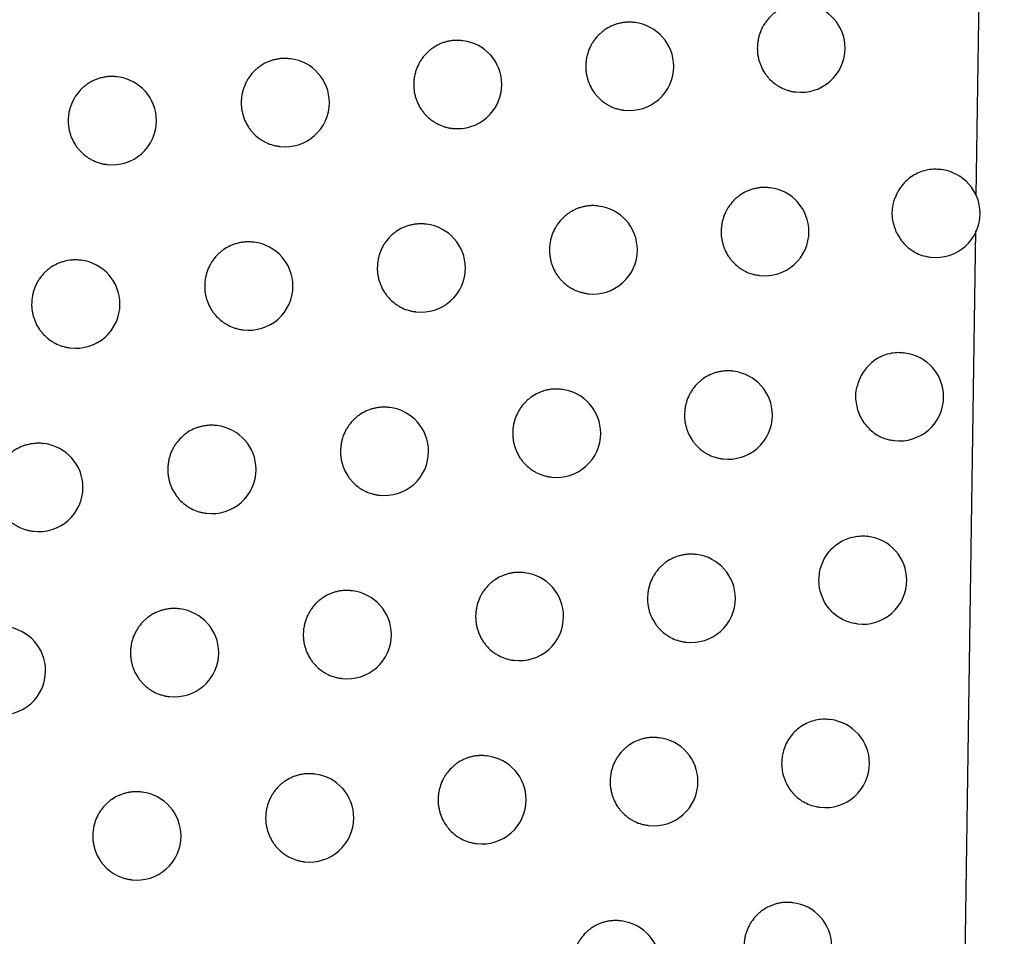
# Model space of a CAD drawing. Header units: millimetres. Extents: x -0.66 to 0.91, y -0.4 to 0.64.
# Tile 32 of 241: x -0.1152 to -0.1041, y 0.0314 to 0.0418. Entities that reach past the tile are written whole.
import ezdxf

# ---------------------------------------------------------------- set-up
doc = ezdxf.new("R2010")
doc.units = ezdxf.units.MM
doc.layers.add('FORMAT', color=7, linetype='Continuous')

msp = doc.modelspace()

# ---------------------------------------------------------------- linework, layer by layer
at = {"layer": 'FORMAT', "color": 7, "linetype": 'Continuous', "lineweight": 25}
for p, q in [((-0.104394, 0.039808), (-0.104076, 0.061821)), ((-0.108263, 0.04177), (-0.108271, 0.041771)), ((-0.110211, 0.041564), (-0.110219, 0.041565)), ((-0.112164, 0.041359), (-0.112172, 0.04136)), ((-0.114123, 0.041155), (-0.114131, 0.041156)), ((-0.106445, 0.040984), (-0.106439, 0.040984)), ((-0.108388, 0.040778), (-0.108382, 0.040777)), ((-0.110337, 0.040572), (-0.11033, 0.040572)), ((-0.11229, 0.040367), (-0.112283, 0.040366)), ((-0.114249, 0.040163), (-0.114242, 0.040162)), ((-0.104792, 0.040104), (-0.1048, 0.040105)), ((-0.10673, 0.039897), (-0.106739, 0.039898)), ((-0.108674, 0.039691), (-0.108682, 0.039692)), ((-0.110623, 0.039485), (-0.110631, 0.039486)), ((-0.104543, 0.029459), (-0.1044, 0.039414)), ((-0.112578, 0.03928), (-0.112586, 0.039281)), ((-0.114538, 0.039076), (-0.114546, 0.039077)), ((-0.104917, 0.039112), (-0.104911, 0.039111)), ((-0.106855, 0.038905), (-0.106849, 0.038904)), ((-0.1088, 0.038699), (-0.108793, 0.038698)), ((-0.110749, 0.038493), (-0.110742, 0.038492)), ((-0.112704, 0.038288), (-0.112697, 0.038288)), ((-0.114664, 0.038084), (-0.114657, 0.038083)), ((-0.105205, 0.038025), (-0.105213, 0.038026)), ((-0.107145, 0.037819), (-0.107153, 0.03782)), ((-0.10909, 0.037613), (-0.109098, 0.037614)), ((-0.11104, 0.037407), (-0.111048, 0.037408)), ((-0.112996, 0.037202), (-0.113004, 0.037203)), ((-0.114957, 0.036998), (-0.114965, 0.036999)), ((-0.10533, 0.037033), (-0.105324, 0.037033)), ((-0.10727, 0.036827), (-0.107264, 0.036826)), ((-0.109215, 0.036621), (-0.109209, 0.03662)), ((-0.111166, 0.036415), (-0.111159, 0.036414)), ((-0.113122, 0.03621), (-0.113115, 0.036209)), ((-0.115083, 0.036006), (-0.115076, 0.036005)), ((-0.105622, 0.035948), (-0.105631, 0.035949)), ((-0.107564, 0.035741), (-0.107572, 0.035742)), ((-0.10951, 0.035535), (-0.109518, 0.035536)), ((-0.111462, 0.03533), (-0.11147, 0.035331)), ((-0.113418, 0.035125), (-0.113426, 0.035126)), ((-0.105748, 0.034956), (-0.105741, 0.034955)), ((-0.107689, 0.034749), (-0.107683, 0.034748)), ((-0.109636, 0.034543), (-0.109629, 0.034542)), ((-0.111587, 0.034338), (-0.111581, 0.034337)), ((-0.113544, 0.034133), (-0.113537, 0.034132)), ((-0.106045, 0.033871), (-0.106053, 0.033872)), ((-0.107987, 0.033664), (-0.107995, 0.033665)), ((-0.109935, 0.033459), (-0.109943, 0.03346)), ((-0.111888, 0.033254), (-0.111896, 0.033254)), ((-0.113845, 0.033049), (-0.113853, 0.03305)), ((-0.10617, 0.032879), (-0.106164, 0.032878)), ((-0.108113, 0.032672), (-0.108106, 0.032672)), ((-0.11006, 0.032467), (-0.110054, 0.032466)), ((-0.112013, 0.032261), (-0.112007, 0.032261)), ((-0.113971, 0.032057), (-0.113964, 0.032056)), ((-0.106471, 0.031795), (-0.10648, 0.031796)), ((-0.108415, 0.031589), (-0.108423, 0.03159))]:
    msp.add_line(p, q, dxfattribs=at)
for centre, start, end in [((-0.10638, 0.04148), 0, 83.1656), ((-0.108322, 0.041274), 0, 83.1656), ((-0.11027, 0.041068), 0, 83.1656), ((-0.10638, 0.04148), 263.1656, 0), ((-0.112224, 0.040863), 0, 83.1656), ((-0.108322, 0.041274), 263.1656, 0), ((-0.114183, 0.040658), 0, 83.1656), ((-0.11027, 0.041068), 263.1656, 0), ((-0.112224, 0.040863), 263.1656, 0), ((-0.114183, 0.040658), 263.1656, 0), ((-0.104851, 0.039608), 0, 83.1656), ((-0.10679, 0.039401), 0, 83.1656), ((-0.108734, 0.039194), 0, 83.1656), ((-0.104851, 0.039608), 263.1656, 0), ((-0.110683, 0.038989), 0, 83.1656), ((-0.10679, 0.039401), 263.1656, 0), ((-0.112637, 0.038784), 0, 83.1656), ((-0.108734, 0.039194), 263.1656, 0), ((-0.114597, 0.03858), 0, 83.1656), ((-0.110683, 0.038989), 263.1656, 0), ((-0.112637, 0.038784), 263.1656, 0), ((-0.114597, 0.03858), 263.1656, 0), ((-0.105264, 0.037529), 0, 83.1656), ((-0.107204, 0.037322), 0, 83.1656), ((-0.109149, 0.037116), 0, 83.1656), ((-0.105264, 0.037529), 263.1656, 0), ((-0.1111, 0.036911), 0, 83.1656), ((-0.107204, 0.037322), 263.1656, 0), ((-0.113055, 0.036706), 0, 83.1656), ((-0.109149, 0.037116), 263.1656, 0), ((-0.115016, 0.036502), 0, 83.1656), ((-0.1111, 0.036911), 263.1656, 0), ((-0.113055, 0.036706), 263.1656, 0), ((-0.115016, 0.036502), 263.1656, 0), ((-0.105682, 0.035451), 0, 83.1656), ((-0.107623, 0.035245), 0, 83.1656), ((-0.10957, 0.035039), 0, 83.1656), ((-0.105682, 0.035451), 263.1656, 0), ((-0.111521, 0.034833), 0, 83.1656), ((-0.107623, 0.035245), 263.1656, 0), ((-0.113478, 0.034629), 0, 83.1656), ((-0.10957, 0.035039), 263.1656, 0), ((-0.11544, 0.034425), 0, 83.1656), ((-0.111521, 0.034833), 263.1656, 0), ((-0.113478, 0.034629), 263.1656, 0), ((-0.11544, 0.034425), 263.1656, 0), ((-0.106104, 0.033374), 0, 83.1656), ((-0.108047, 0.033168), 0, 83.1656), ((-0.109994, 0.032962), 0, 83.1656), ((-0.106104, 0.033374), 263.1656, 0), ((-0.111947, 0.032757), 0, 83.1656), ((-0.108047, 0.033168), 263.1656, 0), ((-0.113905, 0.032552), 0, 83.1656), ((-0.109994, 0.032962), 263.1656, 0), ((-0.111947, 0.032757), 263.1656, 0), ((-0.113905, 0.032552), 263.1656, 0), ((-0.106531, 0.031299), 0, 83.1656), ((-0.108475, 0.031092), 0, 83.1656)]:
    msp.add_arc(centre, 0.0005, start, end, dxfattribs=at)
for points, knots in [([(-0.123089, 0.021373), (-0.12168, 0.027961), (-0.118862, 0.041138), (-0.115148, 0.061018), (-0.111776, 0.080972), (-0.109875, 0.094334), (-0.108924, 0.101017)], [0, 0, 0, 0, 0.249742, 0.499588, 0.749742, 1, 1, 1, 1]), ([(-0.110005, 0.093385), (-0.11188, 0.081283), (-0.11475, 0.062761), (-0.119355, 0.03878), (-0.121925, 0.026883), (-0.123123, 0.021338)], [0, 0, 0, 0, 0.50155, 0.767642, 1, 1, 1, 1]), ([(-0.106329, 0.041976), (-0.106335, 0.041978), (-0.106355, 0.041981), (-0.106389, 0.041981), (-0.10643, 0.04198), (-0.10647, 0.041974), (-0.106511, 0.041965), (-0.106551, 0.041952), (-0.106602, 0.041931), (-0.10665, 0.041903), (-0.106694, 0.041869), (-0.106736, 0.041831), (-0.106772, 0.041788), (-0.106803, 0.041741), (-0.10683, 0.041692), (-0.10685, 0.04164), (-0.106865, 0.041582), (-0.106873, 0.041533), (-0.106874, 0.041498), (-0.106875, 0.04148)], [0, 0, 0, 0, 0.0226782, 0.0737049, 0.1230937, 0.1728252, 0.223638, 0.2748248, 0.3242097, 0.4246652, 0.4758582, 0.5251024, 0.6252764, 0.6763289, 0.725364, 0.8251118, 0.8759462, 0.9376279, 1, 1, 1, 1]), ([(-0.108271, 0.04177), (-0.108278, 0.041771), (-0.108298, 0.041775), (-0.108332, 0.041775), (-0.108373, 0.041773), (-0.108414, 0.041767), (-0.108455, 0.041758), (-0.108494, 0.041745), (-0.108545, 0.041724), (-0.108594, 0.041696), (-0.108638, 0.041662), (-0.108679, 0.041625), (-0.108716, 0.041582), (-0.108747, 0.041535), (-0.108774, 0.041486), (-0.108794, 0.041433), (-0.108809, 0.041375), (-0.108817, 0.041327), (-0.108818, 0.041292), (-0.108819, 0.041274)], [0, 0, 0, 0, 0.023586, 0.074558, 0.123839, 0.173463, 0.224165, 0.275241, 0.324517, 0.424748, 0.475825, 0.525008, 0.625053, 0.676037, 0.725085, 0.824856, 0.875699, 0.937504, 1, 1, 1, 1]), ([(-0.110219, 0.041564), (-0.110226, 0.041565), (-0.110246, 0.041569), (-0.110281, 0.041569), (-0.110322, 0.041567), (-0.110363, 0.041562), (-0.110403, 0.041552), (-0.110443, 0.04154), (-0.110494, 0.041518), (-0.110543, 0.04149), (-0.110587, 0.041457), (-0.110628, 0.041419), (-0.110665, 0.041376), (-0.110696, 0.04133), (-0.110723, 0.04128), (-0.110744, 0.041228), (-0.110758, 0.04117), (-0.110766, 0.041121), (-0.110768, 0.041086), (-0.110768, 0.041068)], [0, 0, 0, 0, 0.024294, 0.075222, 0.124417, 0.173955, 0.224569, 0.275556, 0.324747, 0.424803, 0.475789, 0.524926, 0.624873, 0.675805, 0.724864, 0.824655, 0.875506, 0.937407, 1, 1, 1, 1]), ([(-0.106875, 0.04148), (-0.106874, 0.041466), (-0.106874, 0.041439), (-0.106869, 0.041397), (-0.10686, 0.041356), (-0.106848, 0.041316), (-0.106828, 0.041264), (-0.106802, 0.041214), (-0.10677, 0.041169), (-0.106734, 0.041127), (-0.106694, 0.041089), (-0.106649, 0.041057), (-0.106601, 0.04103), (-0.106551, 0.041008), (-0.106498, 0.040993), (-0.106467, 0.040986), (-0.106449, 0.040985), (-0.106445, 0.040985)], [0, 0, 0, 0, 0.056737, 0.1138686, 0.1722443, 0.2310497, 0.2877866, 0.4031835, 0.4619795, 0.5188136, 0.6343998, 0.693287, 0.7503467, 0.8663905, 0.9255103, 0.9828088, 1, 1, 1, 1]), ([(-0.112173, 0.041359), (-0.112179, 0.04136), (-0.1122, 0.041364), (-0.112235, 0.041364), (-0.112276, 0.041362), (-0.112317, 0.041356), (-0.112358, 0.041347), (-0.112397, 0.041334), (-0.112449, 0.041313), (-0.112497, 0.041285), (-0.112542, 0.041251), (-0.112583, 0.041214), (-0.11262, 0.041171), (-0.112651, 0.041125), (-0.112678, 0.041075), (-0.112698, 0.041023), (-0.112713, 0.040965), (-0.112721, 0.040916), (-0.112722, 0.040881), (-0.112723, 0.040863)], [0, 0, 0, 0, 0.024815, 0.075708, 0.124841, 0.174314, 0.224864, 0.275785, 0.324914, 0.424843, 0.475763, 0.524867, 0.624745, 0.675639, 0.724707, 0.824514, 0.875371, 0.937339, 1, 1, 1, 1]), ([(-0.108819, 0.041274), (-0.108818, 0.04126), (-0.108818, 0.041233), (-0.108813, 0.041191), (-0.108804, 0.04115), (-0.108792, 0.041109), (-0.108772, 0.041057), (-0.108746, 0.041008), (-0.108713, 0.040962), (-0.108678, 0.04092), (-0.108637, 0.040883), (-0.108592, 0.040851), (-0.108544, 0.040823), (-0.108493, 0.040801), (-0.10844, 0.040787), (-0.108409, 0.04078), (-0.108392, 0.040779), (-0.108388, 0.040779)], [0, 0, 0, 0, 0.056846, 0.114087, 0.1725739, 0.2314912, 0.2883371, 0.4039574, 0.4628689, 0.5197759, 0.635515, 0.6944835, 0.7515351, 0.8675673, 0.9266847, 0.9838924, 1, 1, 1, 1]), ([(-0.114131, 0.041155), (-0.114138, 0.041156), (-0.114159, 0.04116), (-0.114194, 0.04116), (-0.114235, 0.041158), (-0.114276, 0.041152), (-0.114317, 0.041143), (-0.114357, 0.04113), (-0.114408, 0.041109), (-0.114457, 0.041081), (-0.114501, 0.041047), (-0.114543, 0.04101), (-0.11458, 0.040967), (-0.114611, 0.04092), (-0.114638, 0.040871), (-0.114659, 0.040819), (-0.114673, 0.040761), (-0.114682, 0.040712), (-0.114683, 0.040677), (-0.114683, 0.040659)], [0, 0, 0, 0, 0.02516, 0.07603, 0.125121, 0.174554, 0.225062, 0.275941, 0.325031, 0.424881, 0.475759, 0.524842, 0.624677, 0.675548, 0.724621, 0.824437, 0.875297, 0.937302, 1, 1, 1, 1]), ([(-0.110768, 0.041068), (-0.110768, 0.041055), (-0.110767, 0.041027), (-0.110762, 0.040985), (-0.110754, 0.040944), (-0.110742, 0.040903), (-0.110721, 0.040851), (-0.110695, 0.040802), (-0.110662, 0.040757), (-0.110626, 0.040714), (-0.110585, 0.040677), (-0.11054, 0.040645), (-0.110492, 0.040617), (-0.110441, 0.040595), (-0.110388, 0.040581), (-0.110357, 0.040574), (-0.11034, 0.040573), (-0.110337, 0.040573)], [0, 0, 0, 0, 0.056931, 0.114257, 0.172831, 0.231835, 0.288766, 0.40456, 0.463562, 0.520525, 0.636383, 0.695414, 0.752459, 0.868481, 0.927596, 0.984732, 1, 1, 1, 1]), ([(-0.112723, 0.040863), (-0.112723, 0.04085), (-0.112722, 0.040822), (-0.112717, 0.04078), (-0.112708, 0.040739), (-0.112696, 0.040698), (-0.112676, 0.040646), (-0.112649, 0.040597), (-0.112617, 0.040551), (-0.112581, 0.040509), (-0.112539, 0.040471), (-0.112494, 0.04044), (-0.112446, 0.040412), (-0.112395, 0.04039), (-0.112341, 0.040376), (-0.112311, 0.040369), (-0.112294, 0.040368), (-0.11229, 0.040368)], [0, 0, 0, 0, 0.056992, 0.11438, 0.173016, 0.232083, 0.289075, 0.404995, 0.464061, 0.521066, 0.63701, 0.696087, 0.753128, 0.869143, 0.928257, 0.985341, 1, 1, 1, 1]), ([(-0.114683, 0.040659), (-0.114683, 0.040645), (-0.114682, 0.040618), (-0.114677, 0.040576), (-0.114669, 0.040535), (-0.114657, 0.040494), (-0.114636, 0.040442), (-0.114609, 0.040392), (-0.114577, 0.040347), (-0.11454, 0.040305), (-0.114499, 0.040267), (-0.114453, 0.040235), (-0.114405, 0.040207), (-0.114354, 0.040186), (-0.1143, 0.040171), (-0.11427, 0.040164), (-0.114253, 0.040164), (-0.114249, 0.040164)], [0, 0, 0, 0, 0.05703, 0.114456, 0.1731308, 0.2322372, 0.2892672, 0.4052647, 0.464371, 0.5214024, 0.6374023, 0.6965095, 0.7535488, 0.8695646, 0.9286796, 0.9857323, 1, 1, 1, 1]), ([(-0.1048, 0.040104), (-0.10482, 0.040106), (-0.104867, 0.040111), (-0.104942, 0.040103), (-0.105022, 0.040081), (-0.105098, 0.040046), (-0.105166, 0.039998), (-0.105226, 0.039938), (-0.105268, 0.039879), (-0.105297, 0.039826), (-0.105309, 0.039796), (-0.105315, 0.039781)], [0, 0, 0, 0, 0.092206, 0.217629, 0.346687, 0.47211, 0.601195, 0.726158, 0.854785, 0.927047, 1, 1, 1, 1]), ([(-0.106739, 0.039897), (-0.106745, 0.039898), (-0.106765, 0.039902), (-0.106799, 0.039902), (-0.10684, 0.0399), (-0.106881, 0.039894), (-0.106921, 0.039885), (-0.106961, 0.039873), (-0.107012, 0.039851), (-0.10706, 0.039823), (-0.107105, 0.039789), (-0.107146, 0.039752), (-0.107182, 0.039709), (-0.107213, 0.039662), (-0.10724, 0.039613), (-0.107261, 0.03956), (-0.107275, 0.039502), (-0.107283, 0.039453), (-0.107284, 0.039418), (-0.107285, 0.039401)], [0, 0, 0, 0, 0.022922, 0.073934, 0.123295, 0.172998, 0.223781, 0.274939, 0.324295, 0.424691, 0.475854, 0.525082, 0.625221, 0.676256, 0.725294, 0.825047, 0.875884, 0.937597, 1, 1, 1, 1]), ([(-0.1053, 0.039396), (-0.105318, 0.039449), (-0.105354, 0.039555), (-0.105343, 0.03969), (-0.105321, 0.039762), (-0.105315, 0.039781)], [0, 0, 0, 0, 0.4246263, 0.8492519, 1, 1, 1, 1]), ([(-0.108683, 0.039691), (-0.108689, 0.039692), (-0.108709, 0.039696), (-0.108743, 0.039696), (-0.108785, 0.039694), (-0.108825, 0.039688), (-0.108866, 0.039679), (-0.108906, 0.039666), (-0.108957, 0.039645), (-0.109005, 0.039617), (-0.109049, 0.039583), (-0.109091, 0.039546), (-0.109127, 0.039503), (-0.109158, 0.039456), (-0.109185, 0.039407), (-0.109206, 0.039354), (-0.10922, 0.039296), (-0.109228, 0.039247), (-0.10923, 0.039212), (-0.10923, 0.039195)], [0, 0, 0, 0, 0.023768, 0.074729, 0.123989, 0.173591, 0.224271, 0.275324, 0.324579, 0.424766, 0.47582, 0.524991, 0.625011, 0.675982, 0.725033, 0.824808, 0.875653, 0.937481, 1, 1, 1, 1]), ([(-0.110632, 0.039485), (-0.110638, 0.039486), (-0.110659, 0.03949), (-0.110693, 0.03949), (-0.110734, 0.039488), (-0.110775, 0.039482), (-0.110816, 0.039473), (-0.110856, 0.03946), (-0.110907, 0.039439), (-0.110955, 0.039411), (-0.111, 0.039377), (-0.111041, 0.03934), (-0.111078, 0.039297), (-0.111109, 0.039251), (-0.111136, 0.039201), (-0.111156, 0.039149), (-0.111171, 0.039091), (-0.111179, 0.039042), (-0.11118, 0.039007), (-0.111181, 0.038989)], [0, 0, 0, 0, 0.024424, 0.075343, 0.124523, 0.174045, 0.224644, 0.275615, 0.32479, 0.424816, 0.475785, 0.524914, 0.624844, 0.675766, 0.724828, 0.824622, 0.875475, 0.937391, 1, 1, 1, 1]), ([(-0.107285, 0.039401), (-0.107285, 0.039387), (-0.107284, 0.039359), (-0.107279, 0.039318), (-0.10727, 0.039277), (-0.107259, 0.039236), (-0.107239, 0.039184), (-0.107212, 0.039135), (-0.10718, 0.03909), (-0.107144, 0.039047), (-0.107104, 0.03901), (-0.107059, 0.038978), (-0.107011, 0.03895), (-0.10696, 0.038928), (-0.106908, 0.038914), (-0.106877, 0.038907), (-0.106859, 0.038906), (-0.106855, 0.038906)], [0, 0, 0, 0, 0.056766, 0.113926, 0.172331, 0.231166, 0.287931, 0.403387, 0.462213, 0.519067, 0.634694, 0.693602, 0.75066, 0.866702, 0.925822, 0.983097, 1, 1, 1, 1]), ([(-0.1053, 0.039396), (-0.105291, 0.039379), (-0.105274, 0.039344), (-0.105236, 0.03929), (-0.105186, 0.039234), (-0.105121, 0.039184), (-0.105048, 0.039145), (-0.104979, 0.039121), (-0.104934, 0.039116), (-0.104916, 0.039113)], [0, 0, 0, 0, 0.114404, 0.2304063, 0.3930562, 0.5603759, 0.7238772, 0.8920693, 1, 1, 1, 1]), ([(-0.112586, 0.03928), (-0.112593, 0.039281), (-0.112614, 0.039285), (-0.112648, 0.039285), (-0.11269, 0.039283), (-0.112731, 0.039277), (-0.112771, 0.039268), (-0.112811, 0.039255), (-0.112862, 0.039234), (-0.112911, 0.039206), (-0.112955, 0.039173), (-0.112997, 0.039135), (-0.113033, 0.039093), (-0.113064, 0.039046), (-0.113091, 0.038997), (-0.113112, 0.038944), (-0.113127, 0.038886), (-0.113135, 0.038837), (-0.113136, 0.038802), (-0.113137, 0.038785)], [0, 0, 0, 0, 0.024899, 0.075787, 0.124909, 0.174373, 0.224912, 0.275823, 0.324943, 0.424853, 0.475763, 0.524861, 0.624729, 0.675617, 0.724687, 0.824495, 0.875353, 0.93733, 1, 1, 1, 1]), ([(-0.10923, 0.039195), (-0.10923, 0.039181), (-0.109229, 0.039153), (-0.109224, 0.039112), (-0.109216, 0.03907), (-0.109204, 0.03903), (-0.109184, 0.038978), (-0.109157, 0.038928), (-0.109125, 0.038883), (-0.109089, 0.038841), (-0.109048, 0.038803), (-0.109003, 0.038771), (-0.108955, 0.038744), (-0.108904, 0.038722), (-0.108851, 0.038708), (-0.10882, 0.038701), (-0.108803, 0.0387), (-0.108799, 0.0387)], [0, 0, 0, 0, 0.056867, 0.11413, 0.172639, 0.231578, 0.288445, 0.404109, 0.463043, 0.519964, 0.635734, 0.694719, 0.751769, 0.867799, 0.926917, 0.984107, 1, 1, 1, 1]), ([(-0.114546, 0.039076), (-0.114553, 0.039077), (-0.114574, 0.039081), (-0.114608, 0.039081), (-0.114664, 0.039078), (-0.114719, 0.039068), (-0.114772, 0.039051), (-0.114823, 0.03903), (-0.114872, 0.039002), (-0.114916, 0.038968), (-0.114958, 0.038931), (-0.114994, 0.038888), (-0.115026, 0.038842), (-0.115053, 0.038792), (-0.115073, 0.03874), (-0.115088, 0.038682), (-0.115096, 0.038633), (-0.115097, 0.038598), (-0.115098, 0.03858)], [0, 0, 0, 0, 0.025207, 0.076079, 0.125171, 0.225021, 0.2759, 0.32499, 0.424839, 0.475717, 0.524802, 0.62464, 0.675512, 0.724591, 0.824415, 0.875281, 0.937294, 1, 1, 1, 1]), ([(-0.111181, 0.038989), (-0.111181, 0.038976), (-0.11118, 0.038948), (-0.111175, 0.038906), (-0.111166, 0.038865), (-0.111154, 0.038824), (-0.111134, 0.038772), (-0.111107, 0.038723), (-0.111075, 0.038677), (-0.111039, 0.038635), (-0.110998, 0.038598), (-0.110952, 0.038566), (-0.110905, 0.038538), (-0.110853, 0.038516), (-0.1108, 0.038502), (-0.11077, 0.038495), (-0.110753, 0.038494), (-0.110749, 0.038494)], [0, 0, 0, 0, 0.056946, 0.114287, 0.172876, 0.231895, 0.288841, 0.404666, 0.463683, 0.520657, 0.636536, 0.695579, 0.752623, 0.868643, 0.927758, 0.984882, 1, 1, 1, 1]), ([(-0.113137, 0.038785), (-0.113136, 0.038771), (-0.113136, 0.038743), (-0.113131, 0.038701), (-0.113122, 0.03866), (-0.11311, 0.038619), (-0.11309, 0.038567), (-0.113063, 0.038518), (-0.113031, 0.038472), (-0.112994, 0.03843), (-0.112953, 0.038392), (-0.112907, 0.038361), (-0.112859, 0.038333), (-0.112808, 0.038311), (-0.112755, 0.038297), (-0.112724, 0.03829), (-0.112707, 0.038289), (-0.112704, 0.038289)], [0, 0, 0, 0, 0.057001, 0.114398, 0.173044, 0.232121, 0.289122, 0.405061, 0.464137, 0.521148, 0.637105, 0.69619, 0.75323, 0.869246, 0.92836, 0.985436, 1, 1, 1, 1]), ([(-0.115098, 0.03858), (-0.115098, 0.038567), (-0.115097, 0.038539), (-0.115092, 0.038497), (-0.115083, 0.038456), (-0.115071, 0.038415), (-0.115051, 0.038363), (-0.115024, 0.038313), (-0.114991, 0.038268), (-0.114955, 0.038226), (-0.114914, 0.038188), (-0.114868, 0.038156), (-0.11482, 0.038129), (-0.114768, 0.038107), (-0.114715, 0.038093), (-0.114684, 0.038086), (-0.114667, 0.038085), (-0.114664, 0.038085)], [0, 0, 0, 0, 0.057034, 0.114465, 0.173144, 0.232255, 0.289289, 0.405296, 0.464407, 0.521442, 0.637449, 0.69656, 0.753599, 0.869616, 0.928732, 0.985781, 1, 1, 1, 1]), ([(-0.105213, 0.038025), (-0.105233, 0.038027), (-0.10528, 0.038032), (-0.105355, 0.038024), (-0.105435, 0.038003), (-0.105511, 0.037967), (-0.105579, 0.037919), (-0.105639, 0.03786), (-0.105687, 0.037792), (-0.105725, 0.037718), (-0.105739, 0.037666), (-0.105746, 0.037639)], [0, 0, 0, 0, 0.084332, 0.198531, 0.316041, 0.430238, 0.547767, 0.661579, 0.778725, 0.887883, 1, 1, 1, 1]), ([(-0.107153, 0.037818), (-0.107159, 0.03782), (-0.107179, 0.037823), (-0.107213, 0.037823), (-0.107255, 0.037822), (-0.107295, 0.037816), (-0.107336, 0.037807), (-0.107376, 0.037794), (-0.107427, 0.037773), (-0.107475, 0.037745), (-0.107519, 0.037711), (-0.107561, 0.037673), (-0.107597, 0.037631), (-0.107628, 0.037584), (-0.107655, 0.037534), (-0.107675, 0.037482), (-0.10769, 0.037424), (-0.107698, 0.037375), (-0.107699, 0.03734), (-0.1077, 0.037322)], [0, 0, 0, 0, 0.023149, 0.074148, 0.123482, 0.173158, 0.223915, 0.275045, 0.324374, 0.424715, 0.475849, 0.525062, 0.62517, 0.676187, 0.725228, 0.824987, 0.875825, 0.937567, 1, 1, 1, 1]), ([(-0.109098, 0.037612), (-0.109105, 0.037614), (-0.109125, 0.037617), (-0.109159, 0.037617), (-0.1092, 0.037616), (-0.109241, 0.03761), (-0.109282, 0.037601), (-0.109322, 0.037588), (-0.109373, 0.037566), (-0.109421, 0.037538), (-0.109465, 0.037505), (-0.109507, 0.037467), (-0.109543, 0.037425), (-0.109574, 0.037378), (-0.109601, 0.037328), (-0.109622, 0.037276), (-0.109637, 0.037218), (-0.109645, 0.037169), (-0.109646, 0.037134), (-0.109646, 0.037116)], [0, 0, 0, 0, 0.023937, 0.074888, 0.124127, 0.173709, 0.224369, 0.275401, 0.324636, 0.424782, 0.475815, 0.524975, 0.624972, 0.67593, 0.724984, 0.824763, 0.87561, 0.937459, 1, 1, 1, 1]), ([(-0.105736, 0.037379), (-0.105748, 0.037434), (-0.105767, 0.037521), (-0.105752, 0.037608), (-0.105746, 0.037639)], [0, 0, 0, 0, 0.635935, 1, 1, 1, 1]), ([(-0.111049, 0.037407), (-0.111055, 0.037408), (-0.111076, 0.037412), (-0.11111, 0.037412), (-0.111151, 0.03741), (-0.111192, 0.037404), (-0.111233, 0.037395), (-0.111273, 0.037382), (-0.111324, 0.037361), (-0.111372, 0.037333), (-0.111417, 0.037299), (-0.111458, 0.037262), (-0.111495, 0.037219), (-0.111526, 0.037172), (-0.111553, 0.037123), (-0.111573, 0.037071), (-0.111588, 0.037013), (-0.111596, 0.036964), (-0.111597, 0.036929), (-0.111598, 0.036911)], [0, 0, 0, 0, 0.024542, 0.0754537, 0.1246199, 0.1741274, 0.2247116, 0.275668, 0.3248302, 0.4248272, 0.4757822, 0.5249033, 0.6248179, 0.6757316, 0.7247952, 0.8245926, 0.8754463, 0.937377, 1, 1, 1, 1]), ([(-0.105736, 0.037379), (-0.105735, 0.037374), (-0.105725, 0.037343), (-0.105701, 0.037287), (-0.105656, 0.037217), (-0.105599, 0.037156), (-0.105534, 0.037105), (-0.105461, 0.037066), (-0.105392, 0.037042), (-0.105347, 0.037037), (-0.10533, 0.037035)], [0, 0, 0, 0, 0.026981, 0.170795, 0.318764, 0.462875, 0.611128, 0.755929, 0.904889, 1, 1, 1, 1]), ([(-0.1077, 0.037322), (-0.107699, 0.037309), (-0.107699, 0.037281), (-0.107694, 0.037239), (-0.107685, 0.037198), (-0.107673, 0.037158), (-0.107653, 0.037106), (-0.107627, 0.037056), (-0.107595, 0.037011), (-0.107559, 0.036969), (-0.107518, 0.036931), (-0.107473, 0.036899), (-0.107426, 0.036872), (-0.107375, 0.03685), (-0.107322, 0.036836), (-0.107291, 0.036828), (-0.107274, 0.036828), (-0.10727, 0.036827)], [0, 0, 0, 0, 0.056792, 0.11398, 0.172412, 0.231274, 0.288066, 0.403576, 0.462431, 0.519303, 0.634968, 0.693897, 0.750953, 0.866993, 0.926113, 0.983366, 1, 1, 1, 1]), ([(-0.113004, 0.037202), (-0.113011, 0.037203), (-0.113032, 0.037207), (-0.113066, 0.037207), (-0.113108, 0.037205), (-0.113149, 0.037199), (-0.113189, 0.03719), (-0.113229, 0.037177), (-0.113281, 0.037156), (-0.113329, 0.037128), (-0.113373, 0.037094), (-0.113415, 0.037057), (-0.113452, 0.037014), (-0.113483, 0.036968), (-0.11351, 0.036919), (-0.11353, 0.036866), (-0.113545, 0.036808), (-0.113553, 0.036759), (-0.113554, 0.036724), (-0.113555, 0.036706)], [0, 0, 0, 0, 0.024975, 0.075857, 0.124971, 0.174426, 0.224956, 0.275858, 0.32497, 0.424862, 0.475763, 0.524857, 0.624715, 0.675598, 0.724669, 0.824479, 0.875338, 0.937323, 1, 1, 1, 1]), ([(-0.109646, 0.037116), (-0.109646, 0.037103), (-0.109645, 0.037075), (-0.10964, 0.037033), (-0.109632, 0.036992), (-0.10962, 0.036952), (-0.1096, 0.036899), (-0.109573, 0.03685), (-0.109541, 0.036805), (-0.109505, 0.036762), (-0.109464, 0.036725), (-0.109419, 0.036693), (-0.109371, 0.036665), (-0.10932, 0.036643), (-0.109267, 0.036629), (-0.109236, 0.036622), (-0.109219, 0.036621), (-0.109215, 0.036621)], [0, 0, 0, 0, 0.056887, 0.114169, 0.172698, 0.231658, 0.288545, 0.404249, 0.463204, 0.520139, 0.635937, 0.694936, 0.751985, 0.868014, 0.927131, 0.984305, 1, 1, 1, 1]), ([(-0.114965, 0.036998), (-0.114972, 0.036999), (-0.114993, 0.037003), (-0.115028, 0.037003), (-0.115083, 0.037), (-0.115138, 0.03699), (-0.115191, 0.036973), (-0.115242, 0.036952), (-0.115291, 0.036924), (-0.115335, 0.03689), (-0.115377, 0.036853), (-0.115414, 0.03681), (-0.115445, 0.036764), (-0.115472, 0.036714), (-0.115493, 0.036662), (-0.115508, 0.036604), (-0.115516, 0.036555), (-0.115517, 0.03652), (-0.115517, 0.036502)], [0, 0, 0, 0, 0.025246, 0.076116, 0.125203, 0.225046, 0.27592, 0.325006, 0.424847, 0.475721, 0.524804, 0.624638, 0.675508, 0.724587, 0.824412, 0.875278, 0.937293, 1, 1, 1, 1]), ([(-0.111598, 0.036911), (-0.111598, 0.036897), (-0.111597, 0.03687), (-0.111592, 0.036828), (-0.111583, 0.036787), (-0.111571, 0.036746), (-0.111551, 0.036694), (-0.111525, 0.036645), (-0.111492, 0.036599), (-0.111456, 0.036557), (-0.111415, 0.036519), (-0.111369, 0.036487), (-0.111322, 0.03646), (-0.11127, 0.036438), (-0.111217, 0.036424), (-0.111187, 0.036417), (-0.111169, 0.036416), (-0.111166, 0.036416)], [0, 0, 0, 0, 0.056959, 0.114314, 0.172917, 0.231951, 0.28891, 0.404763, 0.463794, 0.520777, 0.636675, 0.695729, 0.752772, 0.868792, 0.927907, 0.985019, 1, 1, 1, 1]), ([(-0.113555, 0.036706), (-0.113555, 0.036693), (-0.113554, 0.036665), (-0.113549, 0.036623), (-0.11354, 0.036582), (-0.113528, 0.036541), (-0.113508, 0.036489), (-0.113481, 0.03644), (-0.113449, 0.036394), (-0.113412, 0.036352), (-0.113371, 0.036314), (-0.113326, 0.036283), (-0.113278, 0.036255), (-0.113226, 0.036233), (-0.113173, 0.036219), (-0.113142, 0.036212), (-0.113125, 0.036211), (-0.113122, 0.036211)], [0, 0, 0, 0, 0.057009, 0.114415, 0.173069, 0.232154, 0.289163, 0.405119, 0.464204, 0.52122, 0.63719, 0.696281, 0.753321, 0.869337, 0.928451, 0.985521, 1, 1, 1, 1]), ([(-0.115517, 0.036502), (-0.115517, 0.036489), (-0.115516, 0.036461), (-0.115511, 0.036419), (-0.115503, 0.036378), (-0.115491, 0.036337), (-0.11547, 0.036285), (-0.115443, 0.036236), (-0.115411, 0.03619), (-0.115374, 0.036148), (-0.115333, 0.03611), (-0.115287, 0.036078), (-0.115239, 0.036051), (-0.115187, 0.036029), (-0.115134, 0.036015), (-0.115103, 0.036008), (-0.115086, 0.036007), (-0.115083, 0.036007)], [0, 0, 0, 0, 0.057038, 0.114472, 0.173155, 0.23227, 0.289308, 0.405321, 0.464436, 0.521474, 0.637487, 0.696601, 0.753641, 0.869659, 0.928776, 0.985823, 1, 1, 1, 1]), ([(-0.106176, 0.035451), (-0.106175, 0.035479), (-0.106172, 0.035535), (-0.106151, 0.035616), (-0.106118, 0.035694), (-0.106072, 0.035764), (-0.106015, 0.035825), (-0.10595, 0.035876), (-0.105877, 0.035915), (-0.105798, 0.035942), (-0.105716, 0.035953), (-0.10566, 0.035954), (-0.105632, 0.035949), (-0.105631, 0.035948)], [0, 0, 0, 0, 0.097863, 0.198569, 0.29643, 0.397117, 0.495204, 0.596111, 0.694649, 0.796021, 0.894986, 0.996808, 1, 1, 1, 1]), ([(-0.107572, 0.035741), (-0.107578, 0.035742), (-0.107599, 0.035746), (-0.107633, 0.035746), (-0.107674, 0.035744), (-0.107714, 0.035738), (-0.107755, 0.035729), (-0.107795, 0.035716), (-0.107846, 0.035695), (-0.107894, 0.035667), (-0.107939, 0.035633), (-0.10798, 0.035596), (-0.108016, 0.035553), (-0.108047, 0.035506), (-0.108074, 0.035457), (-0.108095, 0.035404), (-0.108109, 0.035346), (-0.108117, 0.035297), (-0.108118, 0.035262), (-0.108119, 0.035245)], [0, 0, 0, 0, 0.02336, 0.074347, 0.123656, 0.173307, 0.224039, 0.275143, 0.324447, 0.424737, 0.475844, 0.525043, 0.625121, 0.676123, 0.725167, 0.824931, 0.875771, 0.93754, 1, 1, 1, 1]), ([(-0.109518, 0.035535), (-0.109525, 0.035536), (-0.109545, 0.03554), (-0.10958, 0.03554), (-0.109621, 0.035538), (-0.109662, 0.035532), (-0.109702, 0.035523), (-0.109742, 0.03551), (-0.109793, 0.035489), (-0.109842, 0.035461), (-0.109886, 0.035427), (-0.109927, 0.03539), (-0.109964, 0.035347), (-0.109995, 0.0353), (-0.110022, 0.035251), (-0.110042, 0.035199), (-0.110057, 0.035141), (-0.110065, 0.035092), (-0.110066, 0.035057), (-0.110067, 0.035039)], [0, 0, 0, 0, 0.024093, 0.075034, 0.124255, 0.173818, 0.224459, 0.275472, 0.324689, 0.424797, 0.47581, 0.52496, 0.624936, 0.675883, 0.724939, 0.824722, 0.875571, 0.937439, 1, 1, 1, 1]), ([(-0.105747, 0.034957), (-0.105756, 0.034958), (-0.105793, 0.03496), (-0.105855, 0.03498), (-0.105931, 0.035014), (-0.105999, 0.035062), (-0.106059, 0.035121), (-0.106107, 0.035189), (-0.106144, 0.035265), (-0.106165, 0.035336), (-0.106175, 0.035399), (-0.106176, 0.035434), (-0.106176, 0.035451)], [0, 0, 0, 0, 0.038594, 0.157295, 0.272546, 0.391163, 0.505995, 0.624188, 0.738475, 0.856102, 0.927653, 1, 1, 1, 1]), ([(-0.11147, 0.03533), (-0.111477, 0.035331), (-0.111497, 0.035335), (-0.111532, 0.035335), (-0.111573, 0.035333), (-0.111614, 0.035327), (-0.111655, 0.035318), (-0.111694, 0.035305), (-0.111746, 0.035284), (-0.111794, 0.035256), (-0.111838, 0.035222), (-0.11188, 0.035185), (-0.111917, 0.035142), (-0.111947, 0.035095), (-0.111974, 0.035046), (-0.111995, 0.034993), (-0.11201, 0.034935), (-0.112018, 0.034887), (-0.112019, 0.034852), (-0.11202, 0.034834)], [0, 0, 0, 0, 0.02465, 0.075555, 0.124708, 0.174203, 0.224774, 0.275717, 0.324867, 0.424838, 0.475779, 0.524894, 0.624794, 0.6757, 0.724766, 0.824566, 0.875421, 0.937364, 1, 1, 1, 1]), ([(-0.108119, 0.035245), (-0.108119, 0.035231), (-0.108118, 0.035203), (-0.108113, 0.035162), (-0.108105, 0.035121), (-0.108093, 0.03508), (-0.108073, 0.035028), (-0.108046, 0.034979), (-0.108014, 0.034933), (-0.107978, 0.034891), (-0.107937, 0.034854), (-0.107892, 0.034822), (-0.107845, 0.034794), (-0.107794, 0.034772), (-0.107741, 0.034758), (-0.10771, 0.034751), (-0.107693, 0.03475), (-0.107689, 0.03475)], [0, 0, 0, 0, 0.056817, 0.114029, 0.172487, 0.231375, 0.288192, 0.403753, 0.462634, 0.519522, 0.635223, 0.694171, 0.751226, 0.867264, 0.926383, 0.983616, 1, 1, 1, 1]), ([(-0.113427, 0.035125), (-0.113433, 0.035126), (-0.113454, 0.03513), (-0.113489, 0.03513), (-0.11353, 0.035128), (-0.113571, 0.035122), (-0.113612, 0.035113), (-0.113652, 0.0351), (-0.113703, 0.035079), (-0.113752, 0.035051), (-0.113796, 0.035017), (-0.113838, 0.03498), (-0.113874, 0.034937), (-0.113905, 0.034891), (-0.113932, 0.034841), (-0.113953, 0.034789), (-0.113968, 0.034731), (-0.113976, 0.034682), (-0.113977, 0.034647), (-0.113978, 0.034629)], [0, 0, 0, 0, 0.025042, 0.07592, 0.125026, 0.174473, 0.224995, 0.275889, 0.324993, 0.424871, 0.475764, 0.524854, 0.624703, 0.675582, 0.724654, 0.824465, 0.875325, 0.937316, 1, 1, 1, 1]), ([(-0.110067, 0.035039), (-0.110066, 0.035025), (-0.110066, 0.034998), (-0.110061, 0.034956), (-0.110052, 0.034915), (-0.11004, 0.034874), (-0.11002, 0.034822), (-0.109994, 0.034773), (-0.109961, 0.034727), (-0.109925, 0.034685), (-0.109884, 0.034647), (-0.109839, 0.034616), (-0.109791, 0.034588), (-0.10974, 0.034566), (-0.109687, 0.034552), (-0.109656, 0.034545), (-0.109639, 0.034544), (-0.109636, 0.034544)], [0, 0, 0, 0, 0.056905, 0.114206, 0.172753, 0.231732, 0.288637, 0.404379, 0.463353, 0.5203, 0.636124, 0.695137, 0.752185, 0.868212, 0.927329, 0.984487, 1, 1, 1, 1]), ([(-0.11202, 0.034834), (-0.112019, 0.03482), (-0.112019, 0.034792), (-0.112014, 0.034751), (-0.112005, 0.034709), (-0.111993, 0.034669), (-0.111973, 0.034617), (-0.111946, 0.034567), (-0.111914, 0.034522), (-0.111878, 0.03448), (-0.111836, 0.034442), (-0.111791, 0.03441), (-0.111743, 0.034382), (-0.111692, 0.034361), (-0.111638, 0.034347), (-0.111608, 0.034339), (-0.111591, 0.034339), (-0.111587, 0.034339)], [0, 0, 0, 0, 0.056972, 0.114339, 0.172954, 0.232001, 0.288972, 0.40485, 0.463895, 0.520886, 0.636802, 0.695865, 0.752908, 0.868927, 0.928042, 0.985144, 1, 1, 1, 1]), ([(-0.113978, 0.034629), (-0.113977, 0.034616), (-0.113977, 0.034588), (-0.113972, 0.034546), (-0.113963, 0.034505), (-0.113951, 0.034464), (-0.113931, 0.034412), (-0.113904, 0.034363), (-0.113871, 0.034317), (-0.113835, 0.034275), (-0.113794, 0.034237), (-0.113748, 0.034205), (-0.1137, 0.034178), (-0.113649, 0.034156), (-0.113595, 0.034142), (-0.113565, 0.034135), (-0.113548, 0.034134), (-0.113544, 0.034134)], [0, 0, 0, 0, 0.057017, 0.114429, 0.173091, 0.232183, 0.2892, 0.40517, 0.464263, 0.521285, 0.637265, 0.696362, 0.753402, 0.869418, 0.928533, 0.985597, 1, 1, 1, 1]), ([(-0.106053, 0.03387), (-0.106073, 0.033873), (-0.10612, 0.033878), (-0.106196, 0.03387), (-0.106275, 0.033848), (-0.106351, 0.033812), (-0.10642, 0.033765), (-0.10648, 0.033705), (-0.106529, 0.033637), (-0.106566, 0.033561), (-0.106587, 0.03349), (-0.106597, 0.033427), (-0.106598, 0.033392), (-0.106599, 0.033374)], [0, 0, 0, 0, 0.0737563, 0.1728325, 0.2747814, 0.3738521, 0.4758112, 0.5746017, 0.6762809, 0.7746519, 0.8758977, 0.9376035, 1, 1, 1, 1]), ([(-0.107996, 0.033664), (-0.108002, 0.033665), (-0.108022, 0.033669), (-0.108056, 0.033669), (-0.108097, 0.033667), (-0.108138, 0.033662), (-0.108179, 0.033652), (-0.108219, 0.03364), (-0.10827, 0.033618), (-0.108318, 0.03359), (-0.108362, 0.033557), (-0.108404, 0.033519), (-0.10844, 0.033476), (-0.108471, 0.033429), (-0.108498, 0.03338), (-0.108518, 0.033328), (-0.108533, 0.03327), (-0.108541, 0.033221), (-0.108542, 0.033186), (-0.108543, 0.033168)], [0, 0, 0, 0, 0.023557, 0.074532, 0.123818, 0.173446, 0.224153, 0.275234, 0.324515, 0.424757, 0.475839, 0.525025, 0.625076, 0.676063, 0.72511, 0.824878, 0.875721, 0.937515, 1, 1, 1, 1]), ([(-0.109943, 0.033458), (-0.10995, 0.03346), (-0.10997, 0.033463), (-0.110005, 0.033463), (-0.110046, 0.033462), (-0.110087, 0.033456), (-0.110127, 0.033447), (-0.110167, 0.033434), (-0.110218, 0.033412), (-0.110267, 0.033385), (-0.110311, 0.033351), (-0.110352, 0.033313), (-0.110389, 0.033271), (-0.11042, 0.033224), (-0.110447, 0.033175), (-0.110467, 0.033122), (-0.110482, 0.033064), (-0.11049, 0.033015), (-0.110491, 0.03298), (-0.110492, 0.032963)], [0, 0, 0, 0, 0.024237, 0.075169, 0.124373, 0.173919, 0.224542, 0.275537, 0.324737, 0.42481, 0.475805, 0.524946, 0.624903, 0.675839, 0.724897, 0.824685, 0.875534, 0.937421, 1, 1, 1, 1]), ([(-0.106599, 0.033374), (-0.106598, 0.033347), (-0.106595, 0.033291), (-0.106574, 0.03321), (-0.106541, 0.033132), (-0.106496, 0.033062), (-0.106439, 0.033001), (-0.106374, 0.03295), (-0.106301, 0.032912), (-0.106232, 0.032888), (-0.106187, 0.032882), (-0.10617, 0.03288)], [0, 0, 0, 0, 0.113829, 0.230964, 0.344792, 0.461912, 0.575935, 0.69324, 0.807718, 0.925488, 1, 1, 1, 1]), ([(-0.111896, 0.033253), (-0.111902, 0.033254), (-0.111923, 0.033258), (-0.111958, 0.033258), (-0.111999, 0.033256), (-0.11204, 0.033251), (-0.112081, 0.033241), (-0.11212, 0.033229), (-0.112172, 0.033207), (-0.11222, 0.033179), (-0.112265, 0.033146), (-0.112306, 0.033108), (-0.112343, 0.033066), (-0.112374, 0.033019), (-0.112401, 0.03297), (-0.112421, 0.032917), (-0.112436, 0.032859), (-0.112444, 0.03281), (-0.112445, 0.032775), (-0.112446, 0.032758)], [0, 0, 0, 0, 0.024749, 0.075647, 0.124789, 0.174271, 0.22483, 0.275761, 0.3249, 0.424847, 0.475777, 0.524885, 0.624773, 0.675672, 0.724739, 0.824542, 0.875398, 0.937353, 1, 1, 1, 1]), ([(-0.108543, 0.033168), (-0.108543, 0.033154), (-0.108542, 0.033127), (-0.108537, 0.033085), (-0.108528, 0.033044), (-0.108516, 0.033003), (-0.108496, 0.032951), (-0.10847, 0.032902), (-0.108438, 0.032857), (-0.108402, 0.032814), (-0.108361, 0.032777), (-0.108316, 0.032745), (-0.108268, 0.032717), (-0.108217, 0.032695), (-0.108164, 0.032681), (-0.108134, 0.032674), (-0.108116, 0.032673), (-0.108113, 0.032673)], [0, 0, 0, 0, 0.05684, 0.114076, 0.172557, 0.231468, 0.288309, 0.403917, 0.462823, 0.519727, 0.63546, 0.694425, 0.751479, 0.867515, 0.926634, 0.983848, 1, 1, 1, 1]), ([(-0.113853, 0.033049), (-0.11386, 0.03305), (-0.113881, 0.033054), (-0.113916, 0.033054), (-0.113957, 0.033052), (-0.113998, 0.033046), (-0.114039, 0.033037), (-0.114079, 0.033024), (-0.11413, 0.033003), (-0.114179, 0.032975), (-0.114223, 0.032941), (-0.114265, 0.032904), (-0.114302, 0.032861), (-0.114333, 0.032814), (-0.11436, 0.032765), (-0.11438, 0.032713), (-0.114395, 0.032655), (-0.114403, 0.032606), (-0.114404, 0.032571), (-0.114405, 0.032553)], [0, 0, 0, 0, 0.025101, 0.075976, 0.125075, 0.174515, 0.225031, 0.275917, 0.325015, 0.424879, 0.475765, 0.524852, 0.624694, 0.675569, 0.724641, 0.824454, 0.875314, 0.937311, 1, 1, 1, 1]), ([(-0.110492, 0.032963), (-0.110492, 0.032949), (-0.110491, 0.032921), (-0.110486, 0.03288), (-0.110477, 0.032838), (-0.110465, 0.032798), (-0.110445, 0.032745), (-0.110419, 0.032696), (-0.110386, 0.032651), (-0.11035, 0.032608), (-0.110309, 0.032571), (-0.110264, 0.032539), (-0.110216, 0.032511), (-0.110165, 0.032489), (-0.110112, 0.032475), (-0.110081, 0.032468), (-0.110064, 0.032468), (-0.11006, 0.032467)], [0, 0, 0, 0, 0.056922, 0.11424, 0.172804, 0.2318, 0.288722, 0.404498, 0.46349, 0.520449, 0.636296, 0.695322, 0.752369, 0.868395, 0.927511, 0.984656, 1, 1, 1, 1]), ([(-0.112446, 0.032758), (-0.112446, 0.032744), (-0.112445, 0.032716), (-0.11244, 0.032674), (-0.112431, 0.032633), (-0.112419, 0.032592), (-0.112399, 0.03254), (-0.112372, 0.032491), (-0.11234, 0.032446), (-0.112304, 0.032403), (-0.112262, 0.032366), (-0.112217, 0.032334), (-0.112169, 0.032306), (-0.112118, 0.032284), (-0.112064, 0.03227), (-0.112034, 0.032263), (-0.112017, 0.032262), (-0.112013, 0.032262)], [0, 0, 0, 0, 0.056983, 0.114361, 0.172988, 0.232046, 0.289029, 0.40493, 0.463986, 0.520985, 0.636917, 0.695989, 0.753031, 0.869049, 0.928164, 0.985257, 1, 1, 1, 1]), ([(-0.114405, 0.032553), (-0.114405, 0.032539), (-0.114404, 0.032512), (-0.114399, 0.03247), (-0.11439, 0.032429), (-0.114378, 0.032388), (-0.114358, 0.032336), (-0.114331, 0.032286), (-0.114298, 0.032241), (-0.114262, 0.032199), (-0.114221, 0.032161), (-0.114175, 0.032129), (-0.114127, 0.032101), (-0.114076, 0.03208), (-0.114022, 0.032066), (-0.113992, 0.032059), (-0.113975, 0.032058), (-0.113971, 0.032058)], [0, 0, 0, 0, 0.057023, 0.114442, 0.17311, 0.232209, 0.289232, 0.405215, 0.464314, 0.52134, 0.63733, 0.696432, 0.753472, 0.869489, 0.928604, 0.985663, 1, 1, 1, 1]), ([(-0.10648, 0.031795), (-0.106486, 0.031796), (-0.106506, 0.0318), (-0.10654, 0.0318), (-0.106581, 0.031798), (-0.106622, 0.031792), (-0.106663, 0.031783), (-0.106702, 0.03177), (-0.106753, 0.031749), (-0.106802, 0.031721), (-0.106846, 0.031687), (-0.106887, 0.03165), (-0.106924, 0.031607), (-0.106954, 0.03156), (-0.106981, 0.031511), (-0.107002, 0.031458), (-0.107017, 0.0314), (-0.107024, 0.031351), (-0.107026, 0.031316), (-0.107026, 0.031299)], [0, 0, 0, 0, 0.022939, 0.073951, 0.12331, 0.173012, 0.223794, 0.274951, 0.324306, 0.424702, 0.475863, 0.525091, 0.625231, 0.676265, 0.725303, 0.825056, 0.875892, 0.937601, 1, 1, 1, 1]), ([(-0.108424, 0.031588), (-0.10843, 0.03159), (-0.10845, 0.031593), (-0.108485, 0.031593), (-0.108526, 0.031592), (-0.108566, 0.031586), (-0.108607, 0.031577), (-0.108647, 0.031564), (-0.108698, 0.031543), (-0.108746, 0.031515), (-0.108791, 0.031481), (-0.108832, 0.031443), (-0.108868, 0.031401), (-0.108899, 0.031354), (-0.108926, 0.031305), (-0.108947, 0.031252), (-0.108962, 0.031194), (-0.10897, 0.031145), (-0.108971, 0.03111), (-0.108971, 0.031093)], [0, 0, 0, 0, 0.02374, 0.074703, 0.123968, 0.173574, 0.224259, 0.275318, 0.324577, 0.424774, 0.475833, 0.525007, 0.625033, 0.676007, 0.725057, 0.82483, 0.875674, 0.937491, 1, 1, 1, 1])]:
    msp.add_open_spline(points, degree=3, knots=knots, dxfattribs=at)

doc.saveas('drawing.dxf')
